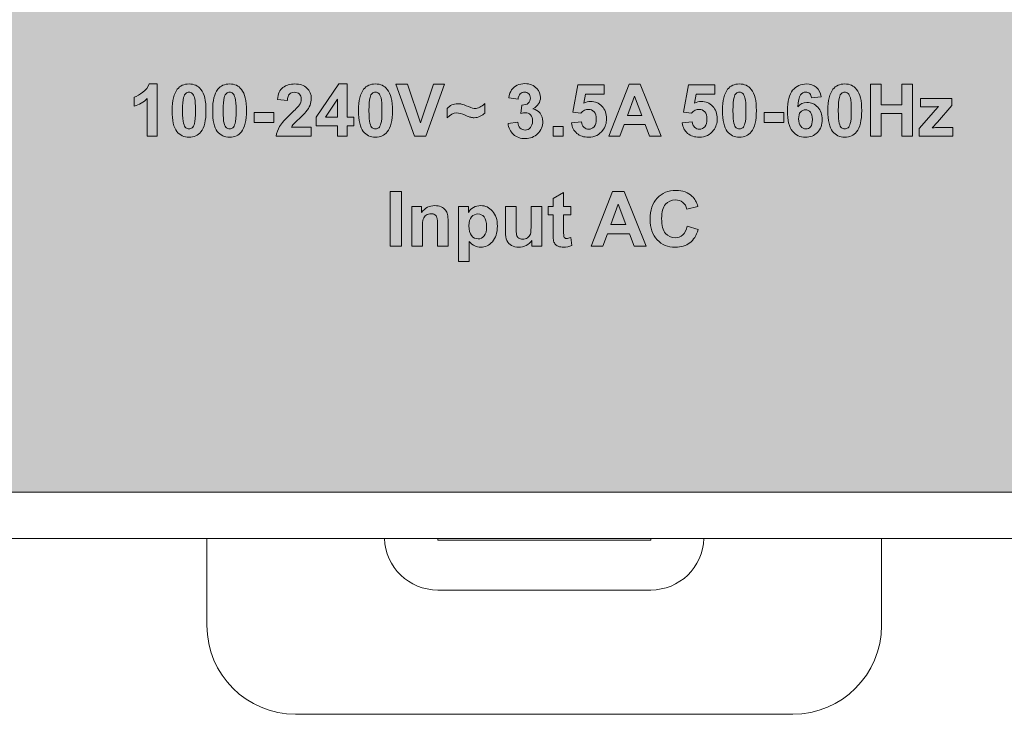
# Model space of a CAD drawing. Header units: millimetres. Extents: x 0 to 420, y 0 to 297.
# Tile 6 of 14: x 340 to 367, y 82 to 102. Entities that reach past the tile are written whole.
import ezdxf

# ---------------------------------------------------------------- set-up
doc = ezdxf.new("R2010")
doc.units = ezdxf.units.MM
doc.layers.get('0').update_dxf_attribs({"linetype": 'CONTINUOUS', "lineweight": 13})

msp = doc.modelspace()

# ---------------------------------------------------------------- hatches: boundary and pattern name
h = msp.add_hatch(color=18)
edge = h.paths.add_edge_path()
edge.add_line((373.398, 138.307), (333.355, 146.747))
edge.add_arc((338.214, 172.337), 26.047, 183.7001, 259.2488, ccw=False)
edge.add_line((312.221, 170.656), (312.221, 89.436))
edge.add_arc((313.221, 89.436), 1, 180, 270)
edge.add_line((313.221, 88.436), (395.821, 88.436))
edge.add_arc((395.821, 89.436), 1, 270, 360)
edge.add_line((396.821, 89.436), (396.821, 124.582))
edge.add_arc((367.47, 101.341), 37.438, 38.373, 80.8889)
edge = h.paths.add_edge_path(flags=16)
edge.add_line((344.201, 114.784), (364.841, 114.784))
edge.add_line((364.841, 114.784), (364.841, 112.886))
edge.add_line((364.841, 112.886), (365.641, 112.886))
edge.add_arc((365.641, 112.386), 0.5, 0, 90, ccw=False)
edge.add_line((366.141, 112.386), (366.141, 102.686))
edge.add_arc((365.641, 102.686), 0.5, -90, 0, ccw=False)
edge.add_line((365.641, 102.186), (343.401, 102.186))
edge.add_arc((343.401, 102.686), 0.5, 180, 270, ccw=False)
edge.add_line((342.901, 102.686), (342.901, 112.386))
edge.add_arc((343.401, 112.386), 0.5, 90, 180, ccw=False)
edge.add_line((343.401, 112.886), (344.201, 112.886))
edge.add_line((344.201, 112.886), (344.201, 114.784))

# ---------------------------------------------------------------- linework, layer by layer
at = {"color": 7, "lineweight": 0}
for p, q in [((348.102, 99.001), (348.739, 99.934)), ((348.739, 99.934), (348.976, 99.934)), ((348.976, 99.934), (348.976, 99.002)), ((350.871, 98.459), (350.346, 99.929)), ((350.346, 99.929), (350.668, 99.929)), ((350.668, 99.929), (351.039, 98.841)), ((351.039, 98.841), (351.399, 99.929)), ((351.714, 99.929), (351.188, 98.459)), ((351.399, 99.929), (351.714, 99.929)), ((356.338, 98.459), (356.91, 99.929)), ((356.91, 99.929), (357.224, 99.929)), ((357.224, 99.929), (357.812, 98.459)), ((363.714, 98.459), (363.714, 99.929)), ((363.714, 99.929), (364.01, 99.929)), ((364.01, 99.929), (364.01, 99.35)), ((364.592, 99.35), (364.592, 99.929)), ((364.592, 99.929), (364.888, 99.929)), ((364.888, 99.929), (364.888, 98.459)), ((357.063, 99.586), (356.865, 99.041)), ((357.266, 99.041), (357.063, 99.586)), ((348.703, 99.504), (348.366, 99.002)), ((348.703, 99.002), (348.703, 99.504)), ((364.01, 99.35), (364.592, 99.35)), ((346.354, 98.851), (346.354, 99.133)), ((346.354, 99.133), (346.907, 99.133)), ((346.907, 99.133), (346.907, 98.851)), ((348.102, 98.755), (348.102, 99.001)), ((348.366, 99.002), (348.703, 99.002)), ((348.976, 99.002), (349.158, 99.002)), ((349.158, 99.002), (349.158, 98.755)), ((356.865, 99.041), (357.266, 99.041)), ((360.713, 98.851), (360.713, 99.133)), ((360.713, 99.133), (361.266, 99.133)), ((361.266, 99.133), (361.266, 98.851)), ((364.592, 99.102), (364.01, 99.102)), ((364.01, 99.102), (364.01, 98.459)), ((364.592, 98.459), (364.592, 99.102)), ((346.907, 98.851), (346.354, 98.851)), ((348.703, 98.755), (348.102, 98.755)), ((348.703, 98.459), (348.703, 98.755)), ((349.158, 98.755), (348.976, 98.755)), ((348.976, 98.755), (348.976, 98.459)), ((354.773, 98.459), (354.773, 98.74)), ((354.773, 98.74), (355.055, 98.74)), ((355.055, 98.74), (355.055, 98.459)), ((356.774, 98.793), (356.653, 98.459)), ((357.361, 98.793), (356.774, 98.793)), ((357.49, 98.459), (357.361, 98.793)), ((361.266, 98.851), (360.713, 98.851)), ((348.976, 98.459), (348.703, 98.459)), ((351.188, 98.459), (350.871, 98.459)), ((355.055, 98.459), (354.773, 98.459)), ((356.653, 98.459), (356.338, 98.459)), ((357.812, 98.459), (357.49, 98.459)), ((364.01, 98.459), (363.714, 98.459)), ((364.888, 98.459), (364.592, 98.459)), ((350.187, 95.362), (350.187, 96.909)), ((350.187, 96.909), (350.5, 96.909)), ((350.5, 96.909), (350.5, 95.362)), ((355.842, 95.362), (356.444, 96.909)), ((356.444, 96.909), (356.774, 96.909)), ((356.774, 96.909), (357.394, 95.362)), ((356.606, 96.548), (356.397, 95.974)), ((356.819, 95.974), (356.606, 96.548)), ((356.397, 95.974), (356.819, 95.974)), ((356.301, 95.713), (356.173, 95.362)), ((356.919, 95.713), (356.301, 95.713)), ((357.054, 95.362), (356.919, 95.713)), ((350.5, 95.362), (350.187, 95.362)), ((356.173, 95.362), (355.842, 95.362)), ((357.394, 95.362), (357.054, 95.362))]:
    msp.add_line(p, q, dxfattribs=at)
msp.add_line((395.821, 88.436), (313.221, 88.436))
at = {"linetype": 'Continuous'}
for p, q in [((397.021, 87.134), (312.021, 87.134)), ((345.021, 87.134), (345.021, 84.684)), ((351.521, 87.134), (351.521, 87.084)), ((357.521, 87.084), (351.521, 87.084)), ((357.521, 87.134), (357.521, 87.084)), ((364.021, 84.684), (364.021, 87.134)), ((351.521, 85.684), (357.521, 85.684)), ((347.521, 82.184), (361.521, 82.184))]:
    msp.add_line(p, q, dxfattribs=at)
for centre, radius, start, end in [((351.521, 87.184), 1.5, 181.9232, 270), ((357.521, 87.184), 1.5, 270, 358.0768), ((347.521, 84.684), 2.5, 180, 270), ((361.521, 84.684), 2.5, 270, 0)]:
    msp.add_arc(centre, radius, start, end, dxfattribs=at)
at = {"color": 7, "lineweight": 0}
for points in [[(343.216, 99.7), (343.303, 99.766), (343.362, 99.845), (343.394, 99.934)], [(343.394, 99.934), (343.394, 99.934), (343.622, 99.934), (343.622, 99.934)], [(343.622, 99.934), (343.622, 99.934), (343.622, 98.459), (343.622, 98.459)], [(344.186, 99.784), (344.266, 99.884), (344.377, 99.934), (344.519, 99.934)], [(344.519, 99.934), (344.661, 99.934), (344.773, 99.884), (344.853, 99.782)], [(345.328, 99.784), (345.407, 99.884), (345.518, 99.934), (345.661, 99.934)], [(345.661, 99.934), (345.803, 99.934), (345.914, 99.884), (345.994, 99.782)], [(347.007, 99.499), (347.023, 99.655), (347.076, 99.766), (347.164, 99.833)], [(349.436, 99.784), (349.515, 99.884), (349.626, 99.934), (349.769, 99.934)], [(349.769, 99.934), (349.911, 99.934), (350.022, 99.884), (350.102, 99.782)], [(355.322, 99.144), (355.322, 99.144), (355.466, 99.908), (355.466, 99.908)], [(355.466, 99.908), (355.466, 99.908), (356.211, 99.908), (356.211, 99.908)], [(356.211, 99.908), (356.211, 99.908), (356.211, 99.645), (356.211, 99.645)], [(358.439, 99.144), (358.439, 99.144), (358.584, 99.908), (358.584, 99.908)], [(358.584, 99.908), (358.584, 99.908), (359.328, 99.908), (359.328, 99.908)], [(359.328, 99.908), (359.328, 99.908), (359.328, 99.645), (359.328, 99.645)], [(359.686, 99.784), (359.766, 99.884), (359.877, 99.934), (360.019, 99.934)], [(360.019, 99.934), (360.161, 99.934), (360.272, 99.884), (360.353, 99.782)], [(362.182, 99.841), (362.255, 99.778), (362.302, 99.688), (362.322, 99.568)], [(362.653, 99.784), (362.732, 99.884), (362.843, 99.934), (362.985, 99.934)], [(362.985, 99.934), (363.128, 99.934), (363.239, 99.884), (363.319, 99.782)], [(342.977, 99.563), (343.05, 99.587), (343.13, 99.632), (343.216, 99.7)], [(342.977, 99.307), (342.977, 99.307), (342.977, 99.563), (342.977, 99.563)], [(344.428, 99.668), (344.401, 99.647), (344.38, 99.608), (344.366, 99.551)], [(344.519, 99.701), (344.485, 99.701), (344.455, 99.69), (344.428, 99.668)], [(344.61, 99.668), (344.583, 99.69), (344.553, 99.701), (344.519, 99.701)], [(344.675, 99.539), (344.658, 99.604), (344.636, 99.647), (344.61, 99.668)], [(345.569, 99.668), (345.543, 99.647), (345.522, 99.608), (345.507, 99.551)], [(345.661, 99.701), (345.626, 99.701), (345.596, 99.69), (345.569, 99.668)], [(347.347, 99.648), (347.312, 99.612), (347.292, 99.554), (347.287, 99.471)], [(349.678, 99.668), (349.651, 99.647), (349.63, 99.608), (349.615, 99.551)], [(349.769, 99.701), (349.735, 99.701), (349.704, 99.69), (349.678, 99.668)], [(349.859, 99.668), (349.833, 99.69), (349.803, 99.701), (349.769, 99.701)], [(349.925, 99.539), (349.907, 99.604), (349.886, 99.647), (349.859, 99.668)], [(355.679, 99.645), (355.679, 99.645), (355.635, 99.395), (355.635, 99.395)], [(356.211, 99.645), (356.211, 99.645), (355.679, 99.645), (355.679, 99.645)], [(358.797, 99.645), (358.797, 99.645), (358.753, 99.395), (358.753, 99.395)], [(359.328, 99.645), (359.328, 99.645), (358.797, 99.645), (358.797, 99.645)], [(359.928, 99.668), (359.901, 99.647), (359.88, 99.608), (359.866, 99.551)], [(360.019, 99.701), (359.985, 99.701), (359.954, 99.69), (359.928, 99.668)], [(361.737, 99.623), (361.696, 99.569), (361.67, 99.458), (361.659, 99.289)], [(362.049, 99.539), (362.042, 99.595), (362.025, 99.636), (361.997, 99.663)], [(362.322, 99.568), (362.322, 99.568), (362.049, 99.539), (362.049, 99.539)], [(362.894, 99.668), (362.867, 99.647), (362.847, 99.608), (362.832, 99.551)], [(362.985, 99.701), (362.951, 99.701), (362.921, 99.69), (362.894, 99.668)], [(343.34, 99.52), (343.238, 99.424), (343.116, 99.353), (342.977, 99.307)], [(343.34, 98.459), (343.34, 98.459), (343.34, 99.52), (343.34, 99.52)], [(347.287, 99.471), (347.287, 99.471), (347.007, 99.499), (347.007, 99.499)], [(347.387, 99.093), (347.513, 99.211), (347.591, 99.291), (347.62, 99.333)], [(352.703, 99.276), (352.753, 99.299), (352.8, 99.335), (352.847, 99.385)], [(352.847, 99.385), (352.847, 99.385), (352.847, 99.114), (352.847, 99.114)], [(365.119, 99.29), (365.119, 99.29), (365.119, 99.524), (365.119, 99.524)], [(365.119, 99.524), (365.119, 99.524), (365.999, 99.524), (365.999, 99.524)], [(365.495, 99.292), (365.495, 99.292), (365.119, 99.29), (365.119, 99.29)], [(365.479, 99.137), (365.544, 99.211), (365.593, 99.265), (365.624, 99.296)], [(365.624, 99.296), (365.591, 99.294), (365.548, 99.293), (365.495, 99.292)], [(365.999, 99.324), (365.999, 99.324), (365.592, 98.855), (365.592, 98.855)], [(365.999, 99.524), (365.999, 99.524), (365.999, 99.324), (365.999, 99.324)], [(347.07, 98.74), (347.123, 98.829), (347.229, 98.946), (347.387, 99.093)], [(351.783, 98.979), (351.783, 98.979), (351.783, 99.239), (351.783, 99.239)], [(352.45, 98.994), (352.418, 99.002), (352.368, 99.022), (352.299, 99.051)], [(352.847, 99.114), (352.817, 99.082), (352.774, 99.053), (352.718, 99.024)], [(355.55, 99.111), (355.55, 99.111), (355.322, 99.144), (355.322, 99.144)], [(358.668, 99.111), (358.668, 99.111), (358.439, 99.144), (358.439, 99.144)], [(361.739, 99.142), (361.702, 99.1), (361.683, 99.037), (361.683, 98.954)], [(365.08, 98.679), (365.08, 98.679), (365.479, 99.137), (365.479, 99.137)], [(344.363, 98.828), (344.38, 98.764), (344.402, 98.721), (344.428, 98.699)], [(344.61, 98.7), (344.637, 98.722), (344.658, 98.761), (344.672, 98.817)], [(345.504, 98.828), (345.522, 98.764), (345.544, 98.721), (345.57, 98.699)], [(345.752, 98.7), (345.779, 98.722), (345.799, 98.761), (345.814, 98.817)], [(346.973, 98.459), (346.984, 98.558), (347.016, 98.652), (347.07, 98.74)], [(347.459, 98.799), (347.435, 98.772), (347.416, 98.746), (347.401, 98.721)], [(347.401, 98.721), (347.401, 98.721), (347.961, 98.721), (347.961, 98.721)], [(347.961, 98.721), (347.961, 98.721), (347.961, 98.459), (347.961, 98.459)], [(349.612, 98.828), (349.63, 98.764), (349.652, 98.721), (349.678, 98.699)], [(349.86, 98.7), (349.886, 98.722), (349.907, 98.761), (349.922, 98.817)], [(355.288, 98.837), (355.288, 98.837), (355.568, 98.866), (355.568, 98.866)], [(355.441, 98.543), (355.356, 98.616), (355.304, 98.714), (355.288, 98.837)], [(355.568, 98.866), (355.576, 98.802), (355.6, 98.753), (355.639, 98.715)], [(358.405, 98.837), (358.405, 98.837), (358.686, 98.866), (358.686, 98.866)], [(358.559, 98.543), (358.473, 98.616), (358.422, 98.714), (358.405, 98.837)], [(358.686, 98.866), (358.694, 98.802), (358.718, 98.753), (358.757, 98.715)], [(359.863, 98.828), (359.88, 98.764), (359.902, 98.721), (359.928, 98.699)], [(360.11, 98.7), (360.137, 98.722), (360.158, 98.761), (360.172, 98.817)], [(361.683, 98.954), (361.683, 98.863), (361.705, 98.792), (361.747, 98.743)], [(362.829, 98.828), (362.846, 98.764), (362.868, 98.721), (362.895, 98.699)], [(363.077, 98.7), (363.103, 98.722), (363.124, 98.761), (363.139, 98.817)], [(365.592, 98.855), (365.592, 98.855), (365.449, 98.699), (365.449, 98.699)], [(343.622, 98.459), (343.622, 98.459), (343.34, 98.459), (343.34, 98.459)], [(347.961, 98.459), (347.961, 98.459), (346.973, 98.459), (346.973, 98.459)], [(365.08, 98.459), (365.08, 98.459), (365.08, 98.679), (365.08, 98.679)], [(366.03, 98.459), (366.03, 98.459), (365.08, 98.459), (365.08, 98.459)], [(365.449, 98.699), (365.527, 98.704), (365.575, 98.707), (365.594, 98.707)], [(365.594, 98.707), (365.594, 98.707), (366.03, 98.707), (366.03, 98.707)], [(366.03, 98.707), (366.03, 98.707), (366.03, 98.459), (366.03, 98.459)], [(354.77, 96.705), (354.77, 96.705), (355.068, 96.879), (355.068, 96.879)], [(355.068, 96.879), (355.068, 96.879), (355.068, 96.483), (355.068, 96.483)], [(354.77, 96.483), (354.77, 96.483), (354.77, 96.705), (354.77, 96.705)], [(358.539, 96.409), (358.521, 96.489), (358.483, 96.552), (358.425, 96.599)], [(358.69, 96.768), (358.76, 96.701), (358.813, 96.607), (358.849, 96.483)], [(350.793, 95.362), (350.793, 95.362), (350.793, 96.483), (350.793, 96.483)], [(350.793, 96.483), (350.793, 96.483), (351.069, 96.483), (351.069, 96.483)], [(351.069, 96.483), (351.069, 96.483), (351.069, 96.318), (351.069, 96.318)], [(351.196, 96.239), (351.155, 96.211), (351.128, 96.173), (351.113, 96.127)], [(351.499, 96.169), (351.487, 96.204), (351.466, 96.232), (351.437, 96.252)], [(351.618, 96.472), (351.671, 96.449), (351.713, 96.419), (351.74, 96.383)], [(351.74, 96.383), (351.768, 96.346), (351.787, 96.304), (351.798, 96.257)], [(351.798, 96.257), (351.809, 96.211), (351.815, 96.145), (351.815, 96.058)], [(352.107, 96.483), (352.107, 96.483), (352.384, 96.483), (352.384, 96.483)], [(352.107, 94.936), (352.107, 94.936), (352.107, 96.483), (352.107, 96.483)], [(352.384, 96.483), (352.384, 96.483), (352.384, 96.318), (352.384, 96.318)], [(352.384, 96.318), (352.42, 96.375), (352.468, 96.42), (352.529, 96.456)], [(353.43, 95.773), (353.43, 95.773), (353.43, 96.483), (353.43, 96.483)], [(353.43, 96.483), (353.43, 96.483), (353.727, 96.483), (353.727, 96.483)], [(353.727, 96.483), (353.727, 96.483), (353.727, 95.968), (353.727, 95.968)], [(354.153, 96.01), (354.153, 96.01), (354.153, 96.483), (354.153, 96.483)], [(354.153, 96.483), (354.153, 96.483), (354.449, 96.483), (354.449, 96.483)], [(354.449, 96.483), (354.449, 96.483), (354.449, 95.362), (354.449, 95.362)], [(354.634, 96.246), (354.634, 96.246), (354.634, 96.483), (354.634, 96.483)], [(354.634, 96.483), (354.634, 96.483), (354.77, 96.483), (354.77, 96.483)], [(354.77, 96.246), (354.77, 96.246), (354.634, 96.246), (354.634, 96.246)], [(354.77, 95.758), (354.77, 95.758), (354.77, 96.246), (354.77, 96.246)], [(355.068, 96.483), (355.068, 96.483), (355.27, 96.483), (355.27, 96.483)], [(355.27, 96.246), (355.27, 96.246), (355.068, 96.246), (355.068, 96.246)], [(355.068, 96.246), (355.068, 96.246), (355.068, 95.794), (355.068, 95.794)], [(355.27, 96.483), (355.27, 96.483), (355.27, 96.246), (355.27, 96.246)], [(358.849, 96.483), (358.849, 96.483), (358.539, 96.409), (358.539, 96.409)], [(351.113, 96.127), (351.097, 96.081), (351.09, 95.995), (351.09, 95.87)], [(351.518, 95.934), (351.518, 96.055), (351.512, 96.133), (351.499, 96.169)], [(351.815, 96.058), (351.815, 96.058), (351.815, 95.362), (351.815, 95.362)], [(352.473, 96.19), (352.425, 96.134), (352.401, 96.051), (352.401, 95.942)], [(352.401, 95.942), (352.401, 95.815), (352.425, 95.722), (352.476, 95.662)], [(353.727, 95.968), (353.727, 95.81), (353.732, 95.713), (353.743, 95.678)], [(354.13, 95.708), (354.146, 95.749), (354.153, 95.849), (354.153, 96.01)], [(351.09, 95.87), (351.09, 95.87), (351.09, 95.362), (351.09, 95.362)], [(351.518, 95.362), (351.518, 95.362), (351.518, 95.934), (351.518, 95.934)], [(353.743, 95.678), (353.753, 95.643), (353.774, 95.614), (353.802, 95.593)], [(354.049, 95.604), (354.088, 95.632), (354.116, 95.666), (354.13, 95.708)], [(354.78, 95.548), (354.773, 95.583), (354.77, 95.653), (354.77, 95.758)], [(355.068, 95.794), (355.068, 95.703), (355.07, 95.649), (355.074, 95.635)], [(358.421, 95.681), (358.481, 95.735), (358.524, 95.818), (358.55, 95.931)], [(358.55, 95.931), (358.55, 95.931), (358.852, 95.835), (358.852, 95.835)], [(358.852, 95.835), (358.806, 95.666), (358.729, 95.541), (358.621, 95.458)], [(352.563, 95.373), (352.513, 95.398), (352.46, 95.44), (352.404, 95.5)], [(352.404, 95.5), (352.404, 95.5), (352.404, 94.936), (352.404, 94.936)], [(354.174, 95.53), (354.133, 95.47), (354.08, 95.422), (354.013, 95.389)], [(354.174, 95.362), (354.174, 95.362), (354.174, 95.53), (354.174, 95.53)], [(354.821, 95.433), (354.801, 95.462), (354.787, 95.5), (354.78, 95.548)], [(354.916, 95.363), (354.873, 95.382), (354.842, 95.404), (354.821, 95.433)], [(355.074, 95.635), (355.077, 95.619), (355.086, 95.607), (355.1, 95.597)], [(355.269, 95.611), (355.269, 95.611), (355.294, 95.381), (355.294, 95.381)], [(351.09, 95.362), (351.09, 95.362), (350.793, 95.362), (350.793, 95.362)], [(351.815, 95.362), (351.815, 95.362), (351.518, 95.362), (351.518, 95.362)], [(354.449, 95.362), (354.449, 95.362), (354.174, 95.362), (354.174, 95.362)], [(352.404, 94.936), (352.404, 94.936), (352.107, 94.936), (352.107, 94.936)]]:
    msp.add_open_spline(points, degree=3, dxfattribs=at)
for points, knots in [([(347.164, 99.833), (347.252, 99.901), (347.362, 99.934), (347.495, 99.934), (347.64, 99.934), (347.753, 99.896), (347.836, 99.817)], [12, 12, 12, 12, 13, 13, 13, 14, 14, 14, 14]), ([(361.517, 99.756), (361.617, 99.875), (361.746, 99.934), (361.905, 99.934), (362.016, 99.934), (362.109, 99.903), (362.182, 99.841)], [13, 13, 13, 13, 14, 14, 14, 15, 15, 15, 15]), ([(344.173, 98.599), (344.086, 98.709), (344.042, 98.905), (344.042, 99.187), (344.042, 99.463), (344.09, 99.663), (344.186, 99.784)], [5, 5, 5, 5, 6, 6, 6, 7, 7, 7, 7]), ([(344.366, 99.551), (344.346, 99.479), (344.337, 99.356), (344.337, 99.184), (344.337, 99.011), (344.345, 98.893), (344.363, 98.828)], [2, 2, 2, 2, 3, 3, 3, 4, 4, 4, 4]), ([(344.853, 99.782), (344.948, 99.662), (344.996, 99.462), (344.996, 99.184), (344.996, 98.906), (344.948, 98.706), (344.852, 98.584)], [1, 1, 1, 1, 2, 2, 2, 3, 3, 3, 3]), ([(345.315, 98.599), (345.227, 98.709), (345.184, 98.905), (345.184, 99.187), (345.184, 99.463), (345.232, 99.663), (345.328, 99.784)], [5, 5, 5, 5, 6, 6, 6, 7, 7, 7, 7]), ([(345.507, 99.551), (345.488, 99.479), (345.478, 99.356), (345.478, 99.184), (345.478, 99.011), (345.487, 98.893), (345.504, 98.828)], [2, 2, 2, 2, 3, 3, 3, 4, 4, 4, 4]), ([(345.817, 99.539), (345.8, 99.604), (345.777, 99.647), (345.751, 99.668), (345.725, 99.69), (345.695, 99.701), (345.661, 99.701)], [10, 10, 10, 10, 11, 11, 11, 12, 12, 12, 12]), ([(345.994, 99.782), (346.09, 99.662), (346.138, 99.462), (346.138, 99.184), (346.138, 98.906), (346.089, 98.706), (345.993, 98.584)], [1, 1, 1, 1, 2, 2, 2, 3, 3, 3, 3]), ([(347.627, 99.65), (347.594, 99.684), (347.547, 99.701), (347.488, 99.701), (347.429, 99.701), (347.382, 99.683), (347.347, 99.648)], [7, 7, 7, 7, 8, 8, 8, 9, 9, 9, 9]), ([(347.62, 99.333), (347.659, 99.391), (347.678, 99.449), (347.678, 99.506), (347.678, 99.568), (347.661, 99.617), (347.627, 99.65)], [5, 5, 5, 5, 6, 6, 6, 7, 7, 7, 7]), ([(347.836, 99.817), (347.919, 99.739), (347.961, 99.642), (347.961, 99.526), (347.961, 99.459), (347.949, 99.396), (347.925, 99.336), (347.901, 99.277), (347.864, 99.215), (347.812, 99.149)], [14, 14, 14, 14, 15, 15, 15, 16, 16, 16, 17, 17, 17, 17]), ([(349.423, 98.599), (349.335, 98.709), (349.292, 98.905), (349.292, 99.187), (349.292, 99.463), (349.34, 99.663), (349.436, 99.784)], [5, 5, 5, 5, 6, 6, 6, 7, 7, 7, 7]), ([(349.615, 99.551), (349.596, 99.479), (349.586, 99.356), (349.586, 99.184), (349.586, 99.011), (349.595, 98.893), (349.612, 98.828)], [2, 2, 2, 2, 3, 3, 3, 4, 4, 4, 4]), ([(350.102, 99.782), (350.198, 99.662), (350.246, 99.462), (350.246, 99.184), (350.246, 98.906), (350.197, 98.706), (350.101, 98.584)], [1, 1, 1, 1, 2, 2, 2, 3, 3, 3, 3]), ([(359.673, 98.599), (359.586, 98.709), (359.542, 98.905), (359.542, 99.187), (359.542, 99.463), (359.59, 99.663), (359.686, 99.784)], [5, 5, 5, 5, 6, 6, 6, 7, 7, 7, 7]), ([(359.866, 99.551), (359.846, 99.479), (359.837, 99.356), (359.837, 99.184), (359.837, 99.011), (359.845, 98.893), (359.863, 98.828)], [2, 2, 2, 2, 3, 3, 3, 4, 4, 4, 4]), ([(360.175, 99.539), (360.158, 99.604), (360.136, 99.647), (360.11, 99.668), (360.083, 99.69), (360.053, 99.701), (360.019, 99.701)], [10, 10, 10, 10, 11, 11, 11, 12, 12, 12, 12]), ([(360.353, 99.782), (360.448, 99.662), (360.496, 99.462), (360.496, 99.184), (360.496, 98.906), (360.448, 98.706), (360.352, 98.584)], [1, 1, 1, 1, 2, 2, 2, 3, 3, 3, 3]), ([(361.511, 98.607), (361.416, 98.722), (361.368, 98.911), (361.368, 99.174), (361.368, 99.443), (361.418, 99.637), (361.517, 99.756)], [11, 11, 11, 11, 12, 12, 12, 13, 13, 13, 13]), ([(361.997, 99.663), (361.969, 99.69), (361.933, 99.703), (361.888, 99.703), (361.828, 99.703), (361.778, 99.677), (361.737, 99.623)], [2, 2, 2, 2, 3, 3, 3, 4, 4, 4, 4]), ([(362.64, 98.599), (362.552, 98.709), (362.508, 98.905), (362.508, 99.187), (362.508, 99.463), (362.556, 99.663), (362.653, 99.784)], [5, 5, 5, 5, 6, 6, 6, 7, 7, 7, 7]), ([(362.832, 99.551), (362.813, 99.479), (362.803, 99.356), (362.803, 99.184), (362.803, 99.011), (362.812, 98.893), (362.829, 98.828)], [2, 2, 2, 2, 3, 3, 3, 4, 4, 4, 4]), ([(363.142, 99.539), (363.124, 99.604), (363.102, 99.647), (363.076, 99.668), (363.049, 99.69), (363.019, 99.701), (362.985, 99.701)], [10, 10, 10, 10, 11, 11, 11, 12, 12, 12, 12]), ([(363.319, 99.782), (363.415, 99.662), (363.462, 99.462), (363.462, 99.184), (363.462, 98.906), (363.414, 98.706), (363.318, 98.584)], [1, 1, 1, 1, 2, 2, 2, 3, 3, 3, 3]), ([(344.672, 98.817), (344.692, 98.889), (344.701, 99.011), (344.701, 99.184), (344.701, 99.356), (344.693, 99.475), (344.675, 99.539)], [8, 8, 8, 8, 9, 9, 9, 10, 10, 10, 10]), ([(345.814, 98.817), (345.833, 98.889), (345.843, 99.011), (345.843, 99.184), (345.843, 99.356), (345.834, 99.475), (345.817, 99.539)], [8, 8, 8, 8, 9, 9, 9, 10, 10, 10, 10]), ([(349.922, 98.817), (349.941, 98.889), (349.951, 99.011), (349.951, 99.184), (349.951, 99.356), (349.942, 99.475), (349.925, 99.539)], [8, 8, 8, 8, 9, 9, 9, 10, 10, 10, 10]), ([(351.783, 99.239), (351.868, 99.331), (351.967, 99.377), (352.079, 99.377), (352.122, 99.377), (352.16, 99.373), (352.196, 99.365), (352.231, 99.356), (352.295, 99.334), (352.387, 99.297)], [1, 1, 1, 1, 2, 2, 2, 3, 3, 3, 4, 4, 4, 4]), ([(352.387, 99.297), (352.479, 99.26), (352.541, 99.241), (352.574, 99.241), (352.611, 99.241), (352.654, 99.252), (352.703, 99.276)], [4, 4, 4, 4, 5, 5, 5, 6, 6, 6, 6]), ([(355.635, 99.395), (355.698, 99.426), (355.762, 99.443), (355.828, 99.443), (355.953, 99.443), (356.059, 99.397), (356.146, 99.306)], [14, 14, 14, 14, 15, 15, 15, 16, 16, 16, 16]), ([(356.146, 99.306), (356.232, 99.215), (356.276, 99.097), (356.276, 98.952), (356.276, 98.831), (356.241, 98.724), (356.17, 98.629)], [16, 16, 16, 16, 17, 17, 17, 18, 18, 18, 18]), ([(358.753, 99.395), (358.816, 99.426), (358.88, 99.443), (358.946, 99.443), (359.071, 99.443), (359.177, 99.397), (359.263, 99.306)], [14, 14, 14, 14, 15, 15, 15, 16, 16, 16, 16]), ([(359.263, 99.306), (359.35, 99.215), (359.394, 99.097), (359.394, 98.952), (359.394, 98.831), (359.359, 98.724), (359.288, 98.629)], [16, 16, 16, 16, 17, 17, 17, 18, 18, 18, 18]), ([(360.172, 98.817), (360.192, 98.889), (360.201, 99.011), (360.201, 99.184), (360.201, 99.356), (360.193, 99.475), (360.175, 99.539)], [8, 8, 8, 8, 9, 9, 9, 10, 10, 10, 10]), ([(361.659, 99.289), (361.729, 99.372), (361.817, 99.413), (361.921, 99.413), (362.039, 99.413), (362.139, 99.369), (362.223, 99.279), (362.307, 99.189), (362.349, 99.074), (362.349, 98.932), (362.349, 98.782), (362.305, 98.662), (362.216, 98.57)], [5, 5, 5, 5, 6, 6, 6, 7, 7, 7, 8, 8, 8, 9, 9, 9, 9]), ([(363.139, 98.817), (363.158, 98.889), (363.168, 99.011), (363.168, 99.184), (363.168, 99.356), (363.159, 99.475), (363.142, 99.539)], [8, 8, 8, 8, 9, 9, 9, 10, 10, 10, 10]), ([(347.812, 99.149), (347.778, 99.105), (347.717, 99.043), (347.628, 98.961), (347.539, 98.88), (347.483, 98.826), (347.459, 98.799)], [17, 17, 17, 17, 18, 18, 18, 19, 19, 19, 19]), ([(352.299, 99.051), (352.196, 99.096), (352.115, 99.119), (352.057, 99.119), (351.963, 99.119), (351.872, 99.072), (351.783, 98.979)], [12, 12, 12, 12, 13, 13, 13, 14, 14, 14, 14]), ([(352.718, 99.024), (352.663, 98.996), (352.607, 98.982), (352.548, 98.982), (352.514, 98.982), (352.482, 98.986), (352.45, 98.994)], [9, 9, 9, 9, 10, 10, 10, 11, 11, 11, 11]), ([(355.925, 99.15), (355.885, 99.196), (355.833, 99.218), (355.768, 99.218), (355.687, 99.218), (355.614, 99.182), (355.55, 99.111)], [6, 6, 6, 6, 7, 7, 7, 8, 8, 8, 8]), ([(355.925, 98.731), (355.966, 98.779), (355.986, 98.851), (355.986, 98.947), (355.986, 99.037), (355.966, 99.105), (355.925, 99.15)], [4, 4, 4, 4, 5, 5, 5, 6, 6, 6, 6]), ([(359.043, 99.15), (359.003, 99.196), (358.95, 99.218), (358.886, 99.218), (358.805, 99.218), (358.732, 99.182), (358.668, 99.111)], [6, 6, 6, 6, 7, 7, 7, 8, 8, 8, 8]), ([(359.043, 98.731), (359.083, 98.779), (359.104, 98.851), (359.104, 98.947), (359.104, 99.037), (359.084, 99.105), (359.043, 99.15)], [4, 4, 4, 4, 5, 5, 5, 6, 6, 6, 6]), ([(362.017, 99.139), (361.98, 99.184), (361.933, 99.206), (361.877, 99.206), (361.823, 99.206), (361.777, 99.185), (361.739, 99.142)], [5, 5, 5, 5, 6, 6, 6, 7, 7, 7, 7]), ([(362.021, 98.729), (362.056, 98.769), (362.073, 98.836), (362.073, 98.929), (362.073, 99.025), (362.055, 99.095), (362.017, 99.139)], [3, 3, 3, 3, 4, 4, 4, 5, 5, 5, 5]), ([(355.639, 98.715), (355.679, 98.678), (355.724, 98.66), (355.776, 98.66), (355.834, 98.66), (355.884, 98.684), (355.925, 98.731)], [2, 2, 2, 2, 3, 3, 3, 4, 4, 4, 4]), ([(358.757, 98.715), (358.797, 98.678), (358.842, 98.66), (358.894, 98.66), (358.952, 98.66), (359.002, 98.684), (359.043, 98.731)], [2, 2, 2, 2, 3, 3, 3, 4, 4, 4, 4]), ([(361.747, 98.743), (361.789, 98.693), (361.837, 98.667), (361.891, 98.667), (361.943, 98.667), (361.987, 98.688), (362.021, 98.729)], [1, 1, 1, 1, 2, 2, 2, 3, 3, 3, 3]), ([(344.852, 98.584), (344.772, 98.484), (344.661, 98.434), (344.519, 98.434), (344.376, 98.434), (344.261, 98.489), (344.173, 98.599)], [3, 3, 3, 3, 4, 4, 4, 5, 5, 5, 5]), ([(344.428, 98.699), (344.455, 98.678), (344.485, 98.667), (344.519, 98.667), (344.553, 98.667), (344.583, 98.678), (344.61, 98.7)], [5, 5, 5, 5, 6, 6, 6, 7, 7, 7, 7]), ([(345.993, 98.584), (345.914, 98.484), (345.803, 98.434), (345.661, 98.434), (345.518, 98.434), (345.402, 98.489), (345.315, 98.599)], [3, 3, 3, 3, 4, 4, 4, 5, 5, 5, 5]), ([(345.57, 98.699), (345.596, 98.678), (345.626, 98.667), (345.661, 98.667), (345.695, 98.667), (345.725, 98.678), (345.752, 98.7)], [5, 5, 5, 5, 6, 6, 6, 7, 7, 7, 7]), ([(350.101, 98.584), (350.022, 98.484), (349.911, 98.434), (349.769, 98.434), (349.626, 98.434), (349.51, 98.489), (349.423, 98.599)], [3, 3, 3, 3, 4, 4, 4, 5, 5, 5, 5]), ([(349.678, 98.699), (349.704, 98.678), (349.735, 98.667), (349.769, 98.667), (349.803, 98.667), (349.833, 98.678), (349.86, 98.7)], [5, 5, 5, 5, 6, 6, 6, 7, 7, 7, 7]), ([(356.17, 98.629), (356.075, 98.499), (355.942, 98.434), (355.773, 98.434), (355.637, 98.434), (355.526, 98.47), (355.441, 98.543)], [18, 18, 18, 18, 19, 19, 19, 20, 20, 20, 20]), ([(359.288, 98.629), (359.193, 98.499), (359.06, 98.434), (358.891, 98.434), (358.755, 98.434), (358.644, 98.47), (358.559, 98.543)], [18, 18, 18, 18, 19, 19, 19, 20, 20, 20, 20]), ([(360.352, 98.584), (360.272, 98.484), (360.161, 98.434), (360.019, 98.434), (359.876, 98.434), (359.761, 98.489), (359.673, 98.599)], [3, 3, 3, 3, 4, 4, 4, 5, 5, 5, 5]), ([(359.928, 98.699), (359.955, 98.678), (359.985, 98.667), (360.019, 98.667), (360.053, 98.667), (360.083, 98.678), (360.11, 98.7)], [5, 5, 5, 5, 6, 6, 6, 7, 7, 7, 7]), ([(362.216, 98.57), (362.128, 98.479), (362.015, 98.434), (361.877, 98.434), (361.729, 98.434), (361.607, 98.492), (361.511, 98.607)], [9, 9, 9, 9, 10, 10, 10, 11, 11, 11, 11]), ([(363.318, 98.584), (363.238, 98.484), (363.128, 98.434), (362.985, 98.434), (362.842, 98.434), (362.727, 98.489), (362.64, 98.599)], [3, 3, 3, 3, 4, 4, 4, 5, 5, 5, 5]), ([(362.895, 98.699), (362.921, 98.678), (362.951, 98.667), (362.985, 98.667), (363.019, 98.667), (363.05, 98.678), (363.077, 98.7)], [5, 5, 5, 5, 6, 6, 6, 7, 7, 7, 7]), ([(357.704, 96.722), (357.837, 96.865), (358.012, 96.935), (358.229, 96.935), (358.418, 96.935), (358.572, 96.88), (358.69, 96.768)], [6, 6, 6, 6, 7, 7, 7, 8, 8, 8, 8]), ([(351.069, 96.318), (351.166, 96.445), (351.29, 96.508), (351.438, 96.508), (351.503, 96.508), (351.563, 96.497), (351.618, 96.472)], [13, 13, 13, 13, 14, 14, 14, 15, 15, 15, 15]), ([(352.529, 96.456), (352.591, 96.49), (352.659, 96.508), (352.733, 96.508), (352.863, 96.508), (352.974, 96.457), (353.065, 96.355)], [3, 3, 3, 3, 4, 4, 4, 5, 5, 5, 5]), ([(357.703, 95.546), (357.571, 95.686), (357.505, 95.878), (357.505, 96.122), (357.505, 96.379), (357.572, 96.579), (357.704, 96.722)], [4, 4, 4, 4, 5, 5, 5, 6, 6, 6, 6]), ([(357.934, 96.545), (357.862, 96.462), (357.827, 96.329), (357.827, 96.145), (357.827, 95.95), (357.862, 95.81), (357.933, 95.727)], [13, 13, 13, 13, 14, 14, 14, 15, 15, 15, 15]), ([(358.425, 96.599), (358.367, 96.645), (358.296, 96.668), (358.213, 96.668), (358.098, 96.668), (358.005, 96.627), (357.934, 96.545)], [11, 11, 11, 11, 12, 12, 12, 13, 13, 13, 13]), ([(351.437, 96.252), (351.409, 96.271), (351.375, 96.281), (351.335, 96.281), (351.283, 96.281), (351.237, 96.267), (351.196, 96.239)], [4, 4, 4, 4, 5, 5, 5, 6, 6, 6, 6]), ([(352.828, 96.188), (352.781, 96.245), (352.723, 96.274), (352.653, 96.274), (352.58, 96.274), (352.52, 96.246), (352.473, 96.19)], [5, 5, 5, 5, 6, 6, 6, 7, 7, 7, 7]), ([(353.065, 96.355), (353.155, 96.253), (353.201, 96.111), (353.201, 95.929), (353.201, 95.741), (353.155, 95.596), (353.063, 95.492)], [5, 5, 5, 5, 6, 6, 6, 7, 7, 7, 7]), ([(352.83, 95.655), (352.876, 95.71), (352.899, 95.801), (352.899, 95.926), (352.899, 96.044), (352.875, 96.131), (352.828, 96.188)], [3, 3, 3, 3, 4, 4, 4, 5, 5, 5, 5]), ([(353.6, 95.386), (353.54, 95.419), (353.497, 95.466), (353.47, 95.525), (353.443, 95.585), (353.43, 95.668), (353.43, 95.773)], [4, 4, 4, 4, 5, 5, 5, 6, 6, 6, 6]), ([(357.933, 95.727), (358.003, 95.644), (358.094, 95.603), (358.207, 95.603), (358.29, 95.603), (358.361, 95.629), (358.421, 95.681)], [15, 15, 15, 15, 16, 16, 16, 17, 17, 17, 17]), ([(352.476, 95.662), (352.525, 95.602), (352.586, 95.572), (352.658, 95.572), (352.727, 95.572), (352.785, 95.6), (352.83, 95.655)], [1, 1, 1, 1, 2, 2, 2, 3, 3, 3, 3]), ([(353.063, 95.492), (352.972, 95.389), (352.861, 95.337), (352.731, 95.337), (352.669, 95.337), (352.613, 95.349), (352.563, 95.373)], [7, 7, 7, 7, 8, 8, 8, 9, 9, 9, 9]), ([(354.013, 95.389), (353.946, 95.354), (353.876, 95.337), (353.802, 95.337), (353.727, 95.337), (353.659, 95.353), (353.6, 95.386)], [2, 2, 2, 2, 3, 3, 3, 4, 4, 4, 4]), ([(353.802, 95.593), (353.831, 95.573), (353.868, 95.562), (353.912, 95.562), (353.963, 95.562), (354.008, 95.576), (354.049, 95.604)], [11, 11, 11, 11, 12, 12, 12, 13, 13, 13, 13]), ([(355.1, 95.597), (355.114, 95.587), (355.13, 95.582), (355.15, 95.582), (355.177, 95.582), (355.217, 95.592), (355.269, 95.611)], [5, 5, 5, 5, 6, 6, 6, 7, 7, 7, 7]), ([(358.621, 95.458), (358.513, 95.376), (358.376, 95.335), (358.21, 95.335), (358.004, 95.335), (357.835, 95.406), (357.703, 95.546)], [2, 2, 2, 2, 3, 3, 3, 4, 4, 4, 4]), ([(355.294, 95.381), (355.226, 95.351), (355.148, 95.337), (355.061, 95.337), (355.007, 95.337), (354.959, 95.345), (354.916, 95.363)], [8, 8, 8, 8, 9, 9, 9, 10, 10, 10, 10])]:
    msp.add_open_spline(points, degree=3, knots=knots, dxfattribs=at)
at = {"color": 7}
for points in [[(353.604, 99.766), (353.641, 99.82), (353.692, 99.863), (353.757, 99.895)], [(353.522, 99.546), (353.54, 99.638), (353.567, 99.711), (353.604, 99.766)], [(353.783, 99.501), (353.783, 99.501), (353.522, 99.546), (353.522, 99.546)], [(353.845, 99.652), (353.811, 99.617), (353.79, 99.567), (353.783, 99.501)], [(353.864, 99.104), (353.864, 99.104), (353.895, 99.34), (353.895, 99.34)], [(353.895, 99.34), (353.972, 99.338), (354.03, 99.355), (354.07, 99.392)], [(353.501, 98.823), (353.501, 98.823), (353.775, 98.857), (353.775, 98.857)], [(353.654, 98.513), (353.566, 98.592), (353.515, 98.695), (353.501, 98.823)], [(353.775, 98.857), (353.783, 98.785), (353.807, 98.73), (353.845, 98.692)]]:
    msp.add_open_spline(points, degree=3, dxfattribs=at)
for points, knots in [([(353.757, 99.895), (353.822, 99.926), (353.896, 99.942), (353.977, 99.942), (354.116, 99.942), (354.227, 99.896), (354.311, 99.806)], [18, 18, 18, 18, 19, 19, 19, 20, 20, 20, 20]), ([(354.086, 99.658), (354.057, 99.688), (354.018, 99.703), (353.969, 99.703), (353.921, 99.703), (353.879, 99.686), (353.845, 99.652)], [12, 12, 12, 12, 13, 13, 13, 14, 14, 14, 14]), ([(354.07, 99.392), (354.111, 99.428), (354.131, 99.476), (354.131, 99.536), (354.131, 99.587), (354.116, 99.627), (354.086, 99.658)], [10, 10, 10, 10, 11, 11, 11, 12, 12, 12, 12]), ([(354.311, 99.806), (354.38, 99.731), (354.415, 99.647), (354.415, 99.553), (354.415, 99.42), (354.344, 99.314), (354.202, 99.235)], [20, 20, 20, 20, 21, 21, 21, 22, 22, 22, 22]), ([(354.131, 98.704), (354.171, 98.749), (354.191, 98.811), (354.191, 98.888), (354.191, 98.961), (354.172, 99.019), (354.134, 99.061), (354.096, 99.104), (354.049, 99.125), (353.994, 99.125), (353.958, 99.125), (353.915, 99.118), (353.864, 99.104)], [4, 4, 4, 4, 5, 5, 5, 6, 6, 6, 7, 7, 7, 8, 8, 8, 8]), ([(354.202, 99.235), (354.287, 99.216), (354.354, 99.175), (354.405, 99.11), (354.456, 99.045), (354.481, 98.967), (354.481, 98.875), (354.481, 98.742), (354.434, 98.629), (354.339, 98.535)], [22, 22, 22, 22, 23, 23, 23, 24, 24, 24, 25, 25, 25, 25]), ([(354.339, 98.535), (354.244, 98.442), (354.127, 98.395), (353.986, 98.395), (353.852, 98.395), (353.742, 98.434), (353.654, 98.513)], [25, 25, 25, 25, 26, 26, 26, 27, 27, 27, 27]), ([(353.845, 98.692), (353.883, 98.655), (353.929, 98.636), (353.984, 98.636), (354.042, 98.636), (354.091, 98.658), (354.131, 98.704)], [2, 2, 2, 2, 3, 3, 3, 4, 4, 4, 4])]:
    msp.add_open_spline(points, degree=3, knots=knots, dxfattribs=at)

doc.saveas('drawing.dxf')
